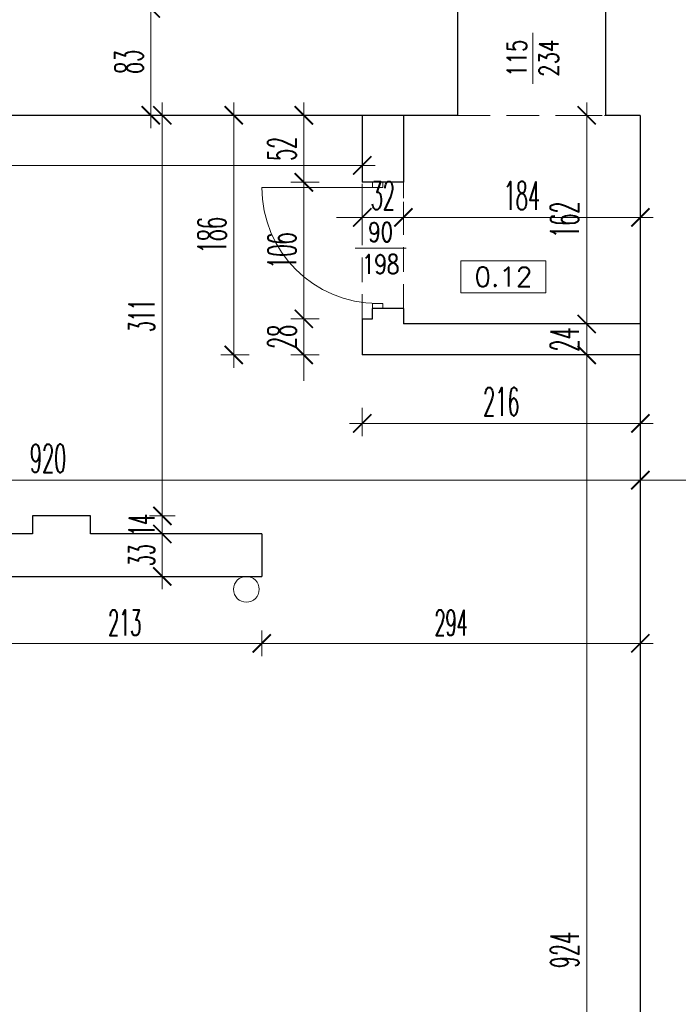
# Model space of a CAD drawing. Header units: millimetres. Extents: x -5207 to 173417, y -28809 to -6400.
# Tile 233 of 256: x 9470 to 9982, y -12879 to -12115. Entities that reach past the tile are written whole.
import ezdxf

# ---------------------------------------------------------------- set-up
doc = ezdxf.new("R2010")
doc.units = ezdxf.units.MM
doc.linetypes.add('HIDDEN', pattern=[9.525, 6.35, -3.175])
for name, color, linetype, lineweight in [('m_cienka', 6, 'Continuous', 5), ('m_stal', 52, 'Continuous', 9), ('m_stolarka', 52, 'Continuous', 9), ('m_tekst', 7, 'Continuous', 13), ('m_wymiary', 1, 'Continuous', 9), ('m_ściany', 90, 'Continuous', 30)]:
    doc.layers.add(name, color=color, linetype=linetype, lineweight=lineweight)
doc.styles.add('ROMANS', font='Romans.shx', dxfattribs={"height": 0.2})
doc.styles.add('styl1', font='simplex.shx', dxfattribs={"width": 0.75})
doc.styles.add('WYM', font='simplex.shx', dxfattribs={"width": 0.5})
doc.dimstyles.new('ZOL_3DPROJEKT100', dxfattribs={"dimscale": 2, "dimtxt": 10, "dimasz": 5, "dimexe": 0, "dimexo": 0, "dimgap": 3, "dimtad": 1, "dimdec": 1, "dimrnd": 0.5, "dimdsep": 46, "dimtxsty": 'WYM', "dimblk1": 'YARA', "dimblk2": 'YARA', "dimsah": 1, "dimcen": 1.2, "dimdle": 6, "dimclrd": 1, "dimclre": 250, "dimclrt": 7, "dimadec": 1, "dimazin": 0, "dimtfac": 1, "dimtdec": 1, "dimtix": 1, "dimtmove": 2, "dimatfit": 3, "dimldrblk": 'WW', "dimfxl": 1, "dimfxlon": 1, "dimtolj": 1, "dimtzin": 0, "dimlwd": -1, "dimlwe": 0, "dimarcsym": 0})

# ---------------------------------------------------------------- blocks, each defined once
blk = doc.blocks.new('DIMTICK')
for p, q in [((0, 1), (0, -1)), ((-1, 0), (1, 0))]:
    blk.add_line(p, q)
at = {"const_width": 0.141}
blk.add_lwpolyline([(0.707, 0.707), (-0.707, -0.707)], dxfattribs=at)
blk = doc.blocks.new('YARA')
at = {"layer": 'm_wymiary'}
blk.add_blockref('DIMTICK', (0, 0), dxfattribs=at)
blk = doc.blocks.new('*D4369')
at = {"layer": 'Defpoints', "color": 0, "ltscale": 2, "transparency": 16777216}
for p in [(9987.45, -9859.27), (8512.62, -13404.27), (9987.45, -13404.27)]:
    blk.add_point(p, dxfattribs=at)
at = {"layer": 'm_wymiary', "color": 250, "linetype": 'HIDDEN', "lineweight": 0, "ltscale": 2, "transparency": 16777216}
for p, q in [((8524.62, -9859.27), (8512.62, -9859.27)), ((8524.62, -13404.27), (8512.62, -13404.27))]:
    blk.add_line(p, q, dxfattribs=at)
at = {"layer": 'm_wymiary', "color": 1, "ltscale": 2, "transparency": 16777216}
blk.add_line((8512.62, -9869.27), (8512.62, -13394.27), dxfattribs=at)
at = {"layer": 'm_wymiary', "color": 1, "ltscale": 2, "transparency": 16777216, "xscale": 10, "yscale": 10, "zscale": 10}
for p, rotation in [((8512.62, -9859.27), 90), ((8512.62, -13404.27), 270)]:
    blk.add_blockref('YARA', p, dxfattribs=dict(at, rotation=rotation))
at = {"layer": 'm_wymiary', "color": 7, "ltscale": 2, "transparency": 16777216, "insert": (8495.62, -11631.77), "char_height": 22, "attachment_point": 5, "rotation": 90, "style": 'WYM'}
blk.add_mtext('\\A1;3545', dxfattribs=at)
blk = doc.blocks.new('WW')
at = {"ltscale": 2}
for p, q in [((3, 3), (-3, -3)), ((0, -3), (0, 3)), ((-6.31, 0), (6.1, 0))]:
    blk.add_line(p, q, dxfattribs=at)
blk = doc.blocks.new('*D4514')
at = {"layer": 'Defpoints', "color": 0, "ltscale": 2, "transparency": 16777216}
for p in [(8925.45, -12254.27), (10059.45, -13404.27), (10059.45, -13660.98)]:
    blk.add_point(p, dxfattribs=at)
at = {"layer": 'm_wymiary', "color": 250, "linetype": 'HIDDEN', "lineweight": 0, "ltscale": 2, "transparency": 16777216}
for p, q in [((8925.45, -13648.98), (8925.45, -13660.98)), ((10059.45, -13648.98), (10059.45, -13660.98))]:
    blk.add_line(p, q, dxfattribs=at)
at = {"layer": 'm_wymiary', "color": 1, "ltscale": 2, "transparency": 16777216}
blk.add_line((8935.45, -13660.98), (10049.45, -13660.98), dxfattribs=at)
at = {"layer": 'm_wymiary', "color": 1, "ltscale": 2, "transparency": 16777216, "xscale": 10, "yscale": 10, "zscale": 10, "rotation": 180}
blk.add_blockref('YARA', (8925.45, -13660.98), dxfattribs=at)
at = {"layer": 'm_wymiary', "color": 1, "ltscale": 2, "transparency": 16777216, "xscale": 10, "yscale": 10, "zscale": 10}
blk.add_blockref('YARA', (10059.45, -13660.98), dxfattribs=at)
at = {"layer": 'm_wymiary', "color": 7, "ltscale": 2, "transparency": 16777216, "insert": (9492.45, -13643.98), "char_height": 22, "attachment_point": 5, "style": 'WYM'}
blk.add_mtext('\\A1;1134', dxfattribs=at)
blk = doc.blocks.new('*D4520')
at = {"layer": 'Defpoints', "color": 0, "ltscale": 2, "transparency": 16777216}
for p in [(8808.45, -11811.8), (15193.45, -11811.8), (15193.45, -13710.98)]:
    blk.add_point(p, dxfattribs=at)
at = {"layer": 'm_wymiary', "color": 250, "linetype": 'HIDDEN', "lineweight": 0, "ltscale": 2, "transparency": 16777216}
for p, q in [((8808.45, -13698.98), (8808.45, -13710.98)), ((15193.45, -13698.98), (15193.45, -13710.98))]:
    blk.add_line(p, q, dxfattribs=at)
at = {"layer": 'm_wymiary', "color": 1, "ltscale": 2, "transparency": 16777216}
blk.add_line((8818.45, -13710.98), (15183.45, -13710.98), dxfattribs=at)
at = {"layer": 'm_wymiary', "color": 1, "ltscale": 2, "transparency": 16777216, "xscale": 10, "yscale": 10, "zscale": 10, "rotation": 180}
blk.add_blockref('YARA', (8808.45, -13710.98), dxfattribs=at)
at = {"layer": 'm_wymiary', "color": 1, "ltscale": 2, "transparency": 16777216, "xscale": 10, "yscale": 10, "zscale": 10}
blk.add_blockref('YARA', (15193.45, -13710.98), dxfattribs=at)
at = {"layer": 'm_wymiary', "color": 7, "ltscale": 2, "transparency": 16777216, "insert": (12000.95, -13693.98), "char_height": 22, "attachment_point": 5, "style": 'WYM'}
blk.add_mtext('\\A1;6385', dxfattribs=at)
blk = doc.blocks.new('*D4775')
at = {"layer": 'Defpoints', "color": 0, "ltscale": 2, "transparency": 16777216}
for p in [(9736.45, -12375.27), (9952.45, -12375.27), (9736.45, -12428.48)]:
    blk.add_point(p, dxfattribs=at)
at = {"layer": 'm_wymiary', "color": 250, "linetype": 'HIDDEN', "lineweight": 0, "ltscale": 2, "transparency": 16777216}
for p, q in [((9736.45, -12416.48), (9736.45, -12428.48)), ((9952.45, -12416.48), (9952.45, -12428.48))]:
    blk.add_line(p, q, dxfattribs=at)
at = {"layer": 'm_wymiary', "color": 1, "ltscale": 2, "transparency": 16777216}
blk.add_line((9942.45, -12428.48), (9746.45, -12428.48), dxfattribs=at)
at = {"layer": 'm_wymiary', "color": 1, "ltscale": 2, "transparency": 16777216, "xscale": 10, "yscale": 10, "zscale": 10, "rotation": 180}
blk.add_blockref('YARA', (9736.45, -12428.48), dxfattribs=at)
at = {"layer": 'm_wymiary', "color": 1, "ltscale": 2, "transparency": 16777216, "xscale": 10, "yscale": 10, "zscale": 10}
blk.add_blockref('YARA', (9952.45, -12428.48), dxfattribs=at)
at = {"layer": 'm_wymiary', "color": 7, "ltscale": 2, "transparency": 16777216, "insert": (9844.45, -12411.48), "char_height": 22, "attachment_point": 5, "style": 'WYM'}
blk.add_mtext('\\A1;216', dxfattribs=at)
blk = doc.blocks.new('*D4776')
at = {"layer": 'Defpoints', "color": 0, "ltscale": 2, "transparency": 16777216}
for p in [(9768.45, -12232.27), (9952.45, -12245.29), (9768.45, -12268.51)]:
    blk.add_point(p, dxfattribs=at)
at = {"layer": 'm_wymiary', "color": 250, "linetype": 'HIDDEN', "lineweight": 0, "ltscale": 2, "transparency": 16777216}
for p, q in [((9768.45, -12256.51), (9768.45, -12268.51)), ((9952.45, -12256.51), (9952.45, -12268.51))]:
    blk.add_line(p, q, dxfattribs=at)
at = {"layer": 'm_wymiary', "color": 1, "ltscale": 2, "transparency": 16777216}
blk.add_line((9942.45, -12268.51), (9778.45, -12268.51), dxfattribs=at)
at = {"layer": 'm_wymiary', "color": 1, "ltscale": 2, "transparency": 16777216, "xscale": 10, "yscale": 10, "zscale": 10, "rotation": 180}
blk.add_blockref('YARA', (9768.45, -12268.51), dxfattribs=at)
at = {"layer": 'm_wymiary', "color": 1, "ltscale": 2, "transparency": 16777216, "xscale": 10, "yscale": 10, "zscale": 10}
blk.add_blockref('YARA', (9952.45, -12268.51), dxfattribs=at)
at = {"layer": 'm_wymiary', "color": 7, "ltscale": 2, "transparency": 16777216, "insert": (9860.45, -12251.51), "char_height": 22, "attachment_point": 5, "style": 'WYM'}
blk.add_mtext('\\A1;184', dxfattribs=at)
blk = doc.blocks.new('*D4777')
at = {"layer": 'Defpoints', "color": 0, "ltscale": 2, "transparency": 16777216}
for p in [(9736.45, -12189.27), (9768.45, -12232.27), (9736.45, -12268.51)]:
    blk.add_point(p, dxfattribs=at)
at = {"layer": 'm_wymiary', "color": 250, "linetype": 'HIDDEN', "lineweight": 0, "ltscale": 2, "transparency": 16777216}
for p, q in [((9736.45, -12256.51), (9736.45, -12268.51)), ((9768.45, -12256.51), (9768.45, -12268.51))]:
    blk.add_line(p, q, dxfattribs=at)
at = {"layer": 'm_wymiary', "color": 1, "ltscale": 2, "transparency": 16777216}
for p, q in [((9726.45, -12268.51), (9716.45, -12268.51)), ((9768.45, -12268.51), (9736.45, -12268.51)), ((9778.45, -12268.51), (9788.45, -12268.51))]:
    blk.add_line(p, q, dxfattribs=at)
at = {"layer": 'm_wymiary', "color": 1, "ltscale": 2, "transparency": 16777216, "xscale": 10, "yscale": 10, "zscale": 10}
blk.add_blockref('YARA', (9736.45, -12268.51), dxfattribs=at)
at = {"layer": 'm_wymiary', "color": 1, "ltscale": 2, "transparency": 16777216, "xscale": 10, "yscale": 10, "zscale": 10, "rotation": 180}
blk.add_blockref('YARA', (9768.45, -12268.51), dxfattribs=at)
at = {"layer": 'm_wymiary', "color": 7, "ltscale": 2, "transparency": 16777216, "insert": (9752.45, -12251.51), "char_height": 22, "attachment_point": 5, "style": 'WYM'}
blk.add_mtext('\\A1;32', dxfattribs=at)
blk = doc.blocks.new('*D4778')
at = {"layer": 'Defpoints', "color": 0, "ltscale": 2, "transparency": 16777216}
for p in [(9801.92, -12189.27), (9636.64, -12375.27), (9801.92, -12375.27)]:
    blk.add_point(p, dxfattribs=at)
at = {"layer": 'm_wymiary', "color": 250, "linetype": 'HIDDEN', "lineweight": 0, "ltscale": 2, "transparency": 16777216}
for p, q in [((9648.64, -12189.27), (9636.64, -12189.27)), ((9648.64, -12375.27), (9636.64, -12375.27))]:
    blk.add_line(p, q, dxfattribs=at)
at = {"layer": 'm_wymiary', "color": 1, "ltscale": 2, "transparency": 16777216}
blk.add_line((9636.64, -12199.27), (9636.64, -12365.27), dxfattribs=at)
at = {"layer": 'm_wymiary', "color": 1, "ltscale": 2, "transparency": 16777216, "xscale": 10, "yscale": 10, "zscale": 10}
for p, rotation in [((9636.64, -12189.27), 90), ((9636.64, -12375.27), 270)]:
    blk.add_blockref('YARA', p, dxfattribs=dict(at, rotation=rotation))
at = {"layer": 'm_wymiary', "color": 7, "ltscale": 2, "transparency": 16777216, "insert": (9619.64, -12282.27), "char_height": 22, "attachment_point": 5, "rotation": 90, "style": 'WYM'}
blk.add_mtext('\\A1;186', dxfattribs=at)
blk = doc.blocks.new('*D4779')
at = {"layer": 'Defpoints', "color": 0, "ltscale": 2, "transparency": 16777216}
for p in [(9800.92, -12189.27), (9691.07, -12241.27), (9800.92, -12241.27)]:
    blk.add_point(p, dxfattribs=at)
at = {"layer": 'm_wymiary', "color": 250, "linetype": 'HIDDEN', "lineweight": 0, "ltscale": 2, "transparency": 16777216}
for p, q in [((9703.07, -12189.27), (9691.07, -12189.27)), ((9703.07, -12241.27), (9691.07, -12241.27))]:
    blk.add_line(p, q, dxfattribs=at)
at = {"layer": 'm_wymiary', "color": 1, "ltscale": 2, "transparency": 16777216}
blk.add_line((9691.07, -12199.27), (9691.07, -12231.27), dxfattribs=at)
at = {"layer": 'm_wymiary', "color": 1, "ltscale": 2, "transparency": 16777216, "xscale": 10, "yscale": 10, "zscale": 10}
for p, rotation in [((9691.07, -12189.27), 90), ((9691.07, -12241.27), 270)]:
    blk.add_blockref('YARA', p, dxfattribs=dict(at, rotation=rotation))
at = {"layer": 'm_wymiary', "color": 7, "ltscale": 2, "transparency": 16777216, "insert": (9674.07, -12215.27), "char_height": 22, "attachment_point": 5, "rotation": 90, "style": 'WYM'}
blk.add_mtext('\\A1;52', dxfattribs=at)
blk = doc.blocks.new('*D4780')
at = {"layer": 'Defpoints', "color": 0, "ltscale": 2, "transparency": 16777216}
for p in [(9800.92, -12241.27), (9691.07, -12347.27), (9800.92, -12347.27)]:
    blk.add_point(p, dxfattribs=at)
at = {"layer": 'm_wymiary', "color": 250, "linetype": 'HIDDEN', "lineweight": 0, "ltscale": 2, "transparency": 16777216}
for p, q in [((9703.07, -12241.27), (9691.07, -12241.27)), ((9703.07, -12347.27), (9691.07, -12347.27))]:
    blk.add_line(p, q, dxfattribs=at)
at = {"layer": 'm_wymiary', "color": 1, "ltscale": 2, "transparency": 16777216}
blk.add_line((9691.07, -12251.27), (9691.07, -12337.27), dxfattribs=at)
at = {"layer": 'm_wymiary', "color": 1, "ltscale": 2, "transparency": 16777216, "xscale": 10, "yscale": 10, "zscale": 10}
for p, rotation in [((9691.07, -12241.27), 90), ((9691.07, -12347.27), 270)]:
    blk.add_blockref('YARA', p, dxfattribs=dict(at, rotation=rotation))
at = {"layer": 'm_wymiary', "color": 7, "ltscale": 2, "transparency": 16777216, "insert": (9674.07, -12294.27), "char_height": 22, "attachment_point": 5, "rotation": 90, "style": 'WYM'}
blk.add_mtext('\\A1;106', dxfattribs=at)
blk = doc.blocks.new('*D4781')
at = {"layer": 'Defpoints', "color": 0, "ltscale": 2, "transparency": 16777216}
for p in [(9800.92, -12347.27), (9691.07, -12375.27), (9817.79, -12375.27)]:
    blk.add_point(p, dxfattribs=at)
at = {"layer": 'm_wymiary', "color": 1, "ltscale": 2, "transparency": 16777216}
for p, q in [((9691.07, -12337.27), (9691.07, -12327.27)), ((9691.07, -12347.27), (9691.07, -12375.27)), ((9691.07, -12385.27), (9691.07, -12395.27))]:
    blk.add_line(p, q, dxfattribs=at)
at = {"layer": 'm_wymiary', "color": 250, "linetype": 'HIDDEN', "lineweight": 0, "ltscale": 2, "transparency": 16777216}
for p, q in [((9703.07, -12347.27), (9691.07, -12347.27)), ((9703.07, -12375.27), (9691.07, -12375.27))]:
    blk.add_line(p, q, dxfattribs=at)
at = {"layer": 'm_wymiary', "color": 1, "ltscale": 2, "transparency": 16777216, "xscale": 10, "yscale": 10, "zscale": 10}
for p, rotation in [((9691.07, -12347.27), 270), ((9691.07, -12375.27), 90)]:
    blk.add_blockref('YARA', p, dxfattribs=dict(at, rotation=rotation))
at = {"layer": 'm_wymiary', "color": 7, "ltscale": 2, "transparency": 16777216, "insert": (9674.07, -12361.27), "char_height": 22, "attachment_point": 5, "rotation": 90, "style": 'WYM'}
blk.add_mtext('\\A1;28', dxfattribs=at)
blk = doc.blocks.new('*D4617')
at = {"layer": 'Defpoints', "color": 0, "ltscale": 2, "transparency": 16777216}
for p in [(9032.45, -12472.54), (9032.45, -12472.88), (9952.45, -12472.88)]:
    blk.add_point(p, dxfattribs=at)
at = {"layer": 'm_wymiary', "color": 250, "linetype": 'HIDDEN', "lineweight": 0, "ltscale": 2, "transparency": 16777216}
for p, q in [((9032.45, -12472.88), (9032.45, -12472.54)), ((9952.45, -12472.88), (9952.45, -12472.54))]:
    blk.add_line(p, q, dxfattribs=at)
at = {"layer": 'm_wymiary', "color": 1, "ltscale": 2, "transparency": 16777216}
blk.add_line((9942.45, -12472.54), (9042.45, -12472.54), dxfattribs=at)
at = {"layer": 'm_wymiary', "color": 1, "ltscale": 2, "transparency": 16777216, "xscale": 10, "yscale": 10, "zscale": 10, "rotation": 180}
blk.add_blockref('YARA', (9032.45, -12472.54), dxfattribs=at)
at = {"layer": 'm_wymiary', "color": 1, "ltscale": 2, "transparency": 16777216, "xscale": 10, "yscale": 10, "zscale": 10}
blk.add_blockref('YARA', (9952.45, -12472.54), dxfattribs=at)
at = {"layer": 'm_wymiary', "color": 7, "ltscale": 2, "transparency": 16777216, "insert": (9492.45, -12455.54), "char_height": 22, "attachment_point": 5, "style": 'WYM'}
blk.add_mtext('\\A1;920', dxfattribs=at)
blk = doc.blocks.new('*D4618')
at = {"layer": 'Defpoints', "color": 0, "ltscale": 2, "transparency": 16777216}
for p in [(10043.45, -12445.63), (9952.45, -12472.88), (10043.45, -12472.54)]:
    blk.add_point(p, dxfattribs=at)
at = {"layer": 'm_wymiary', "color": 250, "linetype": 'HIDDEN', "lineweight": 0, "ltscale": 2, "transparency": 16777216}
for p, q in [((10043.45, -12460.54), (10043.45, -12472.54)), ((9952.45, -12472.88), (9952.45, -12472.54))]:
    blk.add_line(p, q, dxfattribs=at)
at = {"layer": 'm_wymiary', "color": 1, "ltscale": 2, "transparency": 16777216}
blk.add_line((9962.45, -12472.54), (10033.45, -12472.54), dxfattribs=at)
at = {"layer": 'm_wymiary', "color": 1, "ltscale": 2, "transparency": 16777216, "xscale": 10, "yscale": 10, "zscale": 10, "rotation": 180}
blk.add_blockref('YARA', (9952.45, -12472.54), dxfattribs=at)
at = {"layer": 'm_wymiary', "color": 1, "ltscale": 2, "transparency": 16777216, "xscale": 10, "yscale": 10, "zscale": 10}
blk.add_blockref('YARA', (10043.45, -12472.54), dxfattribs=at)
at = {"layer": 'm_wymiary', "color": 7, "ltscale": 2, "transparency": 16777216, "insert": (9997.95, -12455.54), "char_height": 22, "attachment_point": 5, "style": 'WYM'}
blk.add_mtext('\\A1;91', dxfattribs=at)
blk = doc.blocks.new('*D4877')
at = {"layer": 'Defpoints', "color": 0, "ltscale": 2, "transparency": 16777216}
for p in [(9925.45, -12009.92), (9810.45, -12106.27), (9925.45, -12147.77)]:
    blk.add_point(p, dxfattribs=at)
at = {"layer": 'm_wymiary', "color": 250, "linetype": 'HIDDEN', "lineweight": 0, "ltscale": 2, "transparency": 16777216}
for p, q in [((9810.45, -12021.92), (9810.45, -12009.92)), ((9925.45, -12021.92), (9925.45, -12009.92))]:
    blk.add_line(p, q, dxfattribs=at)
at = {"layer": 'm_wymiary', "color": 1, "ltscale": 2, "transparency": 16777216}
blk.add_line((9820.45, -12009.92), (9915.45, -12009.92), dxfattribs=at)
at = {"layer": 'm_wymiary', "color": 1, "ltscale": 2, "transparency": 16777216, "xscale": 10, "yscale": 10, "zscale": 10, "rotation": 180}
blk.add_blockref('YARA', (9810.45, -12009.92), dxfattribs=at)
at = {"layer": 'm_wymiary', "color": 1, "ltscale": 2, "transparency": 16777216, "xscale": 10, "yscale": 10, "zscale": 10}
blk.add_blockref('YARA', (9925.45, -12009.92), dxfattribs=at)
at = {"layer": 'm_wymiary', "color": 7, "ltscale": 2, "transparency": 16777216, "insert": (9867.95, -11992.92), "char_height": 22, "attachment_point": 5, "style": 'WYM'}
blk.add_mtext('\\A1;115', dxfattribs=at)
blk = doc.blocks.new('*D4878')
at = {"layer": 'Defpoints', "color": 0, "ltscale": 2, "transparency": 16777216}
for p in [(9967.45, -12009.92), (9967.45, -12065.27), (9925.45, -12147.77)]:
    blk.add_point(p, dxfattribs=at)
at = {"layer": 'm_wymiary', "color": 250, "linetype": 'HIDDEN', "lineweight": 0, "ltscale": 2, "transparency": 16777216}
for p, q in [((9925.45, -12021.92), (9925.45, -12009.92)), ((9967.45, -12021.92), (9967.45, -12009.92))]:
    blk.add_line(p, q, dxfattribs=at)
at = {"layer": 'm_wymiary', "color": 1, "ltscale": 2, "transparency": 16777216}
blk.add_line((9935.45, -12009.92), (9957.45, -12009.92), dxfattribs=at)
at = {"layer": 'm_wymiary', "color": 1, "ltscale": 2, "transparency": 16777216, "xscale": 10, "yscale": 10, "zscale": 10, "rotation": 180}
blk.add_blockref('YARA', (9925.45, -12009.92), dxfattribs=at)
at = {"layer": 'm_wymiary', "color": 1, "ltscale": 2, "transparency": 16777216, "xscale": 10, "yscale": 10, "zscale": 10}
blk.add_blockref('YARA', (9967.45, -12009.92), dxfattribs=at)
at = {"layer": 'm_wymiary', "color": 7, "ltscale": 2, "transparency": 16777216, "insert": (9946.45, -11992.92), "char_height": 22, "attachment_point": 5, "style": 'WYM'}
blk.add_mtext('\\A1;42', dxfattribs=at)
blk = doc.blocks.new('*D4651')
at = {"layer": 'Defpoints', "color": 0, "ltscale": 2, "transparency": 16777216}
for p in [(9572.17, -12106.27), (9637.93, -12106.27), (9737.45, -12189.27)]:
    blk.add_point(p, dxfattribs=at)
at = {"layer": 'm_wymiary', "color": 250, "linetype": 'HIDDEN', "lineweight": 0, "ltscale": 2, "transparency": 16777216}
for p, q in [((9584.17, -12106.27), (9572.17, -12106.27)), ((9584.17, -12189.27), (9572.17, -12189.27))]:
    blk.add_line(p, q, dxfattribs=at)
at = {"layer": 'm_wymiary', "color": 1, "ltscale": 2, "transparency": 16777216}
blk.add_line((9572.17, -12179.27), (9572.17, -12116.27), dxfattribs=at)
at = {"layer": 'm_wymiary', "color": 1, "ltscale": 2, "transparency": 16777216, "xscale": 10, "yscale": 10, "zscale": 10}
for p, rotation in [((9572.17, -12106.27), 90), ((9572.17, -12189.27), 270)]:
    blk.add_blockref('YARA', p, dxfattribs=dict(at, rotation=rotation))
at = {"layer": 'm_wymiary', "color": 7, "ltscale": 2, "transparency": 16777216, "insert": (9555.17, -12147.77), "char_height": 22, "attachment_point": 5, "rotation": 90, "style": 'WYM'}
blk.add_mtext('\\A1;83', dxfattribs=at)
blk = doc.blocks.new('*D4652')
at = {"layer": 'Defpoints', "color": 0, "ltscale": 2, "transparency": 16777216}
for p in [(9572.17, -11779.27), (9615.45, -11779.27), (9637.93, -12106.27)]:
    blk.add_point(p, dxfattribs=at)
at = {"layer": 'm_wymiary', "color": 250, "linetype": 'HIDDEN', "lineweight": 0, "ltscale": 2, "transparency": 16777216}
for p, q in [((9584.17, -11779.27), (9572.17, -11779.27)), ((9584.17, -12106.27), (9572.17, -12106.27))]:
    blk.add_line(p, q, dxfattribs=at)
at = {"layer": 'm_wymiary', "color": 1, "ltscale": 2, "transparency": 16777216}
blk.add_line((9572.17, -12096.27), (9572.17, -11789.27), dxfattribs=at)
at = {"layer": 'm_wymiary', "color": 1, "ltscale": 2, "transparency": 16777216, "xscale": 10, "yscale": 10, "zscale": 10}
for p, rotation in [((9572.17, -11779.27), 90), ((9572.17, -12106.27), 270)]:
    blk.add_blockref('YARA', p, dxfattribs=dict(at, rotation=rotation))
at = {"layer": 'm_wymiary', "color": 7, "ltscale": 2, "transparency": 16777216, "insert": (9555.17, -11990.61), "char_height": 22, "attachment_point": 5, "rotation": 90, "style": 'WYM'}
blk.add_mtext('\\A1;327', dxfattribs=at)
blk = doc.blocks.new('*D4661')
at = {"layer": 'Defpoints', "color": 0, "ltscale": 2, "transparency": 16777216}
for p in [(9952.45, -12189.27), (9910.79, -12351.27), (9952.45, -12351.27)]:
    blk.add_point(p, dxfattribs=at)
at = {"layer": 'm_wymiary', "color": 250, "linetype": 'HIDDEN', "lineweight": 0, "ltscale": 2, "transparency": 16777216}
for p, q in [((9922.79, -12189.27), (9910.79, -12189.27)), ((9922.79, -12351.27), (9910.79, -12351.27))]:
    blk.add_line(p, q, dxfattribs=at)
at = {"layer": 'm_wymiary', "color": 1, "ltscale": 2, "transparency": 16777216}
blk.add_line((9910.79, -12199.27), (9910.79, -12341.27), dxfattribs=at)
at = {"layer": 'm_wymiary', "color": 1, "ltscale": 2, "transparency": 16777216, "xscale": 10, "yscale": 10, "zscale": 10}
for p, rotation in [((9910.79, -12189.27), 90), ((9910.79, -12351.27), 270)]:
    blk.add_blockref('YARA', p, dxfattribs=dict(at, rotation=rotation))
at = {"layer": 'm_wymiary', "color": 7, "ltscale": 2, "transparency": 16777216, "insert": (9893.79, -12270.27), "char_height": 22, "attachment_point": 5, "rotation": 90, "style": 'WYM'}
blk.add_mtext('\\A1;162', dxfattribs=at)
blk = doc.blocks.new('*D4662')
at = {"layer": 'Defpoints', "color": 0, "ltscale": 2, "transparency": 16777216}
for p in [(9952.45, -12351.27), (9869.33, -12375.27), (9910.79, -12375.27)]:
    blk.add_point(p, dxfattribs=at)
at = {"layer": 'm_wymiary', "color": 1, "ltscale": 2, "transparency": 16777216}
for p, q in [((9910.79, -12341.27), (9910.79, -12331.27)), ((9910.79, -12351.27), (9910.79, -12375.27)), ((9910.79, -12385.27), (9910.79, -12395.27))]:
    blk.add_line(p, q, dxfattribs=at)
at = {"layer": 'm_wymiary', "color": 250, "linetype": 'HIDDEN', "lineweight": 0, "ltscale": 2, "transparency": 16777216}
for p, q in [((9922.79, -12351.27), (9910.79, -12351.27)), ((9898.79, -12375.27), (9910.79, -12375.27))]:
    blk.add_line(p, q, dxfattribs=at)
at = {"layer": 'm_wymiary', "color": 1, "ltscale": 2, "transparency": 16777216, "xscale": 10, "yscale": 10, "zscale": 10}
for p, rotation in [((9910.79, -12351.27), 270), ((9910.79, -12375.27), 90)]:
    blk.add_blockref('YARA', p, dxfattribs=dict(at, rotation=rotation))
at = {"layer": 'm_wymiary', "color": 7, "ltscale": 2, "transparency": 16777216, "insert": (9893.79, -12363.27), "char_height": 22, "attachment_point": 5, "rotation": 90, "style": 'WYM'}
blk.add_mtext('\\A1;24', dxfattribs=at)
blk = doc.blocks.new('*D4663')
at = {"layer": 'Defpoints', "color": 0, "ltscale": 2, "transparency": 16777216}
for p in [(9869.33, -12375.27), (9910.79, -13299.27), (9952.45, -13299.27)]:
    blk.add_point(p, dxfattribs=at)
at = {"layer": 'm_wymiary', "color": 250, "linetype": 'HIDDEN', "lineweight": 0, "ltscale": 2, "transparency": 16777216}
for p, q in [((9898.79, -12375.27), (9910.79, -12375.27)), ((9922.79, -13299.27), (9910.79, -13299.27))]:
    blk.add_line(p, q, dxfattribs=at)
at = {"layer": 'm_wymiary', "color": 1, "ltscale": 2, "transparency": 16777216}
blk.add_line((9910.79, -12385.27), (9910.79, -13289.27), dxfattribs=at)
at = {"layer": 'm_wymiary', "color": 1, "ltscale": 2, "transparency": 16777216, "xscale": 10, "yscale": 10, "zscale": 10}
for p, rotation in [((9910.79, -12375.27), 90), ((9910.79, -13299.27), 270)]:
    blk.add_blockref('YARA', p, dxfattribs=dict(at, rotation=rotation))
at = {"layer": 'm_wymiary', "color": 7, "ltscale": 2, "transparency": 16777216, "insert": (9893.79, -12837.27), "char_height": 22, "attachment_point": 5, "rotation": 90, "style": 'WYM'}
blk.add_mtext('\\A1;924', dxfattribs=at)
blk = doc.blocks.new('*D5230')
at = {"layer": 'Defpoints', "color": 0, "transparency": 16777216}
for p in [(9032.45, -12189.27), (9736.45, -12189.27), (9032.45, -12228.14)]:
    blk.add_point(p, dxfattribs=at)
at = {"layer": 'm_wymiary', "color": 250, "linetype": 'HIDDEN', "lineweight": 0, "transparency": 16777216}
for p, q in [((9032.45, -12226.14), (9032.45, -12228.14)), ((9736.45, -12226.14), (9736.45, -12228.14))]:
    blk.add_line(p, q, dxfattribs=at)
at = {"layer": 'm_wymiary', "color": 1, "transparency": 16777216}
blk.add_line((9726.45, -12228.14), (9042.45, -12228.14), dxfattribs=at)
at = {"layer": 'm_wymiary', "color": 1, "transparency": 16777216, "xscale": 10, "yscale": 10, "zscale": 10, "rotation": 180}
blk.add_blockref('YARA', (9032.45, -12228.14), dxfattribs=at)
at = {"layer": 'm_wymiary', "color": 1, "transparency": 16777216, "xscale": 10, "yscale": 10, "zscale": 10}
blk.add_blockref('YARA', (9736.45, -12228.14), dxfattribs=at)
at = {"layer": 'm_wymiary', "color": 7, "transparency": 16777216, "insert": (9384.45, -12212.14), "char_height": 20, "attachment_point": 5, "style": 'WYM'}
blk.add_mtext('\\A1;704', dxfattribs=at)
blk = doc.blocks.new('*D5249')
at = {"layer": 'Defpoints', "color": 0, "transparency": 16777216}
for p in [(9445.45, -12547.27), (9658.45, -12547.27), (9658.45, -12599.22)]:
    blk.add_point(p, dxfattribs=at)
at = {"layer": 'm_wymiary', "color": 250, "linetype": 'HIDDEN', "lineweight": 0, "transparency": 16777216}
for p, q in [((9445.45, -12597.22), (9445.45, -12599.22)), ((9658.45, -12597.22), (9658.45, -12599.22))]:
    blk.add_line(p, q, dxfattribs=at)
at = {"layer": 'm_wymiary', "color": 1, "transparency": 16777216}
blk.add_line((9455.45, -12599.22), (9648.45, -12599.22), dxfattribs=at)
at = {"layer": 'm_wymiary', "color": 1, "transparency": 16777216, "xscale": 10, "yscale": 10, "zscale": 10, "rotation": 180}
blk.add_blockref('YARA', (9445.45, -12599.22), dxfattribs=at)
at = {"layer": 'm_wymiary', "color": 1, "transparency": 16777216, "xscale": 10, "yscale": 10, "zscale": 10}
blk.add_blockref('YARA', (9658.45, -12599.22), dxfattribs=at)
at = {"layer": 'm_wymiary', "color": 7, "transparency": 16777216, "insert": (9551.95, -12583.22), "char_height": 20, "attachment_point": 5, "style": 'WYM'}
blk.add_mtext('\\A1;213', dxfattribs=at)
blk = doc.blocks.new('*D5250')
at = {"layer": 'Defpoints', "color": 0, "transparency": 16777216}
for p in [(9658.45, -12547.27), (9952.45, -12599.22), (9952.45, -12599.22)]:
    blk.add_point(p, dxfattribs=at)
at = {"layer": 'm_wymiary', "color": 250, "linetype": 'HIDDEN', "lineweight": 0, "transparency": 16777216}
blk.add_line((9658.45, -12597.22), (9658.45, -12599.22), dxfattribs=at)
at = {"layer": 'm_wymiary', "color": 1, "transparency": 16777216}
blk.add_line((9668.45, -12599.22), (9942.45, -12599.22), dxfattribs=at)
at = {"layer": 'm_wymiary', "color": 1, "transparency": 16777216, "xscale": 10, "yscale": 10, "zscale": 10, "rotation": 180}
blk.add_blockref('YARA', (9658.45, -12599.22), dxfattribs=at)
at = {"layer": 'm_wymiary', "color": 1, "transparency": 16777216, "xscale": 10, "yscale": 10, "zscale": 10}
blk.add_blockref('YARA', (9952.45, -12599.22), dxfattribs=at)
at = {"layer": 'm_wymiary', "color": 7, "transparency": 16777216, "insert": (9805.45, -12583.22), "char_height": 20, "attachment_point": 5, "style": 'WYM'}
blk.add_mtext('\\A1;294', dxfattribs=at)
blk = doc.blocks.new('*D5251')
at = {"layer": 'Defpoints', "color": 0, "transparency": 16777216}
for p in [(9525.45, -12189.27), (9525.45, -12500.27), (9581.16, -12500.27)]:
    blk.add_point(p, dxfattribs=at)
at = {"layer": 'm_wymiary', "color": 250, "linetype": 'HIDDEN', "lineweight": 0, "transparency": 16777216}
for p, q in [((9579.16, -12189.27), (9581.16, -12189.27)), ((9579.16, -12500.27), (9581.16, -12500.27))]:
    blk.add_line(p, q, dxfattribs=at)
at = {"layer": 'm_wymiary', "color": 1, "transparency": 16777216}
blk.add_line((9581.16, -12199.27), (9581.16, -12490.27), dxfattribs=at)
at = {"layer": 'm_wymiary', "color": 1, "transparency": 16777216, "xscale": 10, "yscale": 10, "zscale": 10}
for p, rotation in [((9581.16, -12189.27), 90), ((9581.16, -12500.27), 270)]:
    blk.add_blockref('YARA', p, dxfattribs=dict(at, rotation=rotation))
at = {"layer": 'm_wymiary', "color": 7, "transparency": 16777216, "insert": (9565.16, -12344.77), "char_height": 20, "attachment_point": 5, "rotation": 90, "style": 'WYM'}
blk.add_mtext('\\A1;311', dxfattribs=at)
blk = doc.blocks.new('*D5252')
at = {"layer": 'Defpoints', "color": 0, "transparency": 16777216}
for p in [(9525.45, -12500.27), (9525.45, -12514.27), (9581.16, -12514.27)]:
    blk.add_point(p, dxfattribs=at)
at = {"layer": 'm_wymiary', "color": 1, "transparency": 16777216}
for p, q in [((9581.16, -12490.27), (9581.16, -12480.27)), ((9581.16, -12500.27), (9581.16, -12514.27)), ((9581.16, -12524.27), (9581.16, -12534.27))]:
    blk.add_line(p, q, dxfattribs=at)
at = {"layer": 'm_wymiary', "color": 250, "linetype": 'HIDDEN', "lineweight": 0, "transparency": 16777216}
for p, q in [((9579.16, -12500.27), (9581.16, -12500.27)), ((9579.16, -12514.27), (9581.16, -12514.27))]:
    blk.add_line(p, q, dxfattribs=at)
at = {"layer": 'm_wymiary', "color": 1, "transparency": 16777216, "xscale": 10, "yscale": 10, "zscale": 10}
for p, rotation in [((9581.16, -12500.27), 270), ((9581.16, -12514.27), 90)]:
    blk.add_blockref('YARA', p, dxfattribs=dict(at, rotation=rotation))
at = {"layer": 'm_wymiary', "color": 7, "transparency": 16777216, "insert": (9565.16, -12507.27), "char_height": 20, "attachment_point": 5, "rotation": 90, "style": 'WYM'}
blk.add_mtext('\\A1;14', dxfattribs=at)
blk = doc.blocks.new('*D5253')
at = {"layer": 'Defpoints', "color": 0, "transparency": 16777216}
for p in [(9525.45, -12514.27), (9581.16, -12547.27), (9658.45, -12547.27)]:
    blk.add_point(p, dxfattribs=at)
at = {"layer": 'm_wymiary', "color": 250, "linetype": 'HIDDEN', "lineweight": 0, "transparency": 16777216}
for p, q in [((9579.16, -12514.27), (9581.16, -12514.27)), ((9583.16, -12547.27), (9581.16, -12547.27))]:
    blk.add_line(p, q, dxfattribs=at)
at = {"layer": 'm_wymiary', "color": 1, "transparency": 16777216}
blk.add_line((9581.16, -12524.27), (9581.16, -12537.27), dxfattribs=at)
at = {"layer": 'm_wymiary', "color": 1, "transparency": 16777216, "xscale": 10, "yscale": 10, "zscale": 10}
for p, rotation in [((9581.16, -12514.27), 90), ((9581.16, -12547.27), 270)]:
    blk.add_blockref('YARA', p, dxfattribs=dict(at, rotation=rotation))
at = {"layer": 'm_wymiary', "color": 7, "transparency": 16777216, "insert": (9565.16, -12530.77), "char_height": 20, "attachment_point": 5, "rotation": 90, "style": 'WYM'}
blk.add_mtext('\\A1;33', dxfattribs=at)

msp = doc.modelspace()

# ---------------------------------------------------------------- linework, layer by layer
at = {"layer": 'm_cienka', "ltscale": 2}
for p, q in [((9868.9386, -12125.1505), (9868.9386, -12164.7012)), ((9770.5159, -12292.3546), (9730.9652, -12292.3546))]:
    msp.add_line(p, q, dxfattribs=at)
at = {"layer": 'm_cienka', "linetype": 'HIDDEN', "ltscale": 4}
msp.add_line((9810.447, -12189.2708), (9925.447, -12189.2708), dxfattribs=at)
at = {"layer": 'm_cienka', "linetype": 'HIDDEN', "ltscale": 3}
for p, q in [((9736.447, -12347.2708), (9736.447, -12241.2708)), ((9768.447, -12339.2708), (9768.447, -12241.2708))]:
    msp.add_line(p, q, dxfattribs=at)
at = {"layer": 'm_cienka'}
for p, q in [((9813.1389, -12302.1398), (9813.1389, -12327.1398)), ((9879.1389, -12302.1398), (9813.1389, -12302.1398)), ((9879.1389, -12327.1398), (9879.1389, -12302.1398)), ((9813.1389, -12327.1398), (9879.1389, -12327.1398))]:
    msp.add_line(p, q, dxfattribs=at)
at = {"layer": 'm_stal', "ltscale": 2}
msp.add_circle((9646.447, -12557.2708), 10, dxfattribs=at)
at = {"layer": 'm_stolarka', "ltscale": 3}
for p, q in [((9748.447, -12245.2708), (9658.447, -12245.2708)), ((9744.447, -12241.2708), (9744.447, -12245.2708)), ((9744.447, -12241.2708), (9752.447, -12241.2708)), ((9744.447, -12245.2708), (9752.447, -12245.2708)), ((9752.447, -12245.2708), (9752.447, -12241.2708)), ((9744.447, -12335.2708), (9744.447, -12339.2708)), ((9744.447, -12335.2708), (9752.447, -12335.2708)), ((9752.447, -12339.2708), (9752.447, -12335.2708)), ((9744.447, -12339.2708), (9752.447, -12339.2708))]:
    msp.add_line(p, q, dxfattribs=at)
msp.add_arc((9748.447, -12245.2708), 90, 180, 270, dxfattribs=at)
at = {"layer": 'm_ściany', "ltscale": 2}
for p, q in [((9810.447, -12104.2708), (9810.447, -12189.2708)), ((9925.447, -12104.2708), (9925.447, -12189.2708)), ((9769.447, -12189.2708), (9032.447, -12189.2708)), ((9736.447, -12189.2708), (9736.447, -12241.2708)), ((9768.447, -12189.2708), (9768.447, -12241.2708)), ((9810.447, -12189.2708), (9769.447, -12189.2708)), ((9952.447, -12189.2708), (9925.447, -12189.2708)), ((9952.447, -12189.2708), (9952.447, -12351.2708)), ((9768.447, -12241.2708), (9736.447, -12241.2708)), ((9768.447, -12241.2708), (9736.447, -12241.2708)), ((9768.447, -12339.2708), (9744.447, -12339.2708)), ((9768.447, -12339.2708), (9744.447, -12339.2708)), ((9768.447, -12339.2708), (9768.447, -12351.2708)), ((9736.447, -12347.2708), (9736.447, -12375.2708)), ((9952.447, -12351.2708), (9768.447, -12351.2708)), ((9952.447, -12351.2708), (9952.447, -13299.2708)), ((9952.447, -12375.2708), (9736.447, -12375.2708))]:
    msp.add_line(p, q, dxfattribs=at)
at = {"layer": 'm_ściany', "ltscale": 3}
for p, q in [((9744.447, -12347.2708), (9744.447, -12339.2708)), ((9736.447, -12347.2708), (9744.447, -12347.2708)), ((9525.447, -12500.2708), (9480.447, -12500.2708)), ((9480.447, -12500.2708), (9480.447, -12514.2708)), ((9525.447, -12514.2708), (9525.447, -12500.2708)), ((9480.447, -12514.2708), (9445.447, -12514.2708)), ((9658.447, -12514.2708), (9525.447, -12514.2708)), ((9658.447, -12514.2708), (9658.447, -12547.2708)), ((9445.447, -12547.2708), (9658.447, -12547.2708))]:
    msp.add_line(p, q, dxfattribs=at)

# ---------------------------------------------------------------- texts
at = {"layer": 'm_tekst', "ltscale": 3, "insert": (9868.9386, -12144.9258), "char_height": 15, "attachment_point": 5, "rotation": 90, "style": 'styl1'}
msp.add_mtext_dynamic_manual_height_columns('115\\P234', width=53.056571, gutter_width=350, heights=[0], dxfattribs=at)
at = {"layer": 'm_tekst', "ltscale": 3, "insert": (9750.7406, -12292.3546), "char_height": 15, "attachment_point": 5, "style": 'styl1'}
msp.add_mtext_dynamic_manual_height_columns('90\\P198', width=53.056571, gutter_width=350, heights=[0], dxfattribs=at)
at = {"layer": 'm_tekst', "insert": (9846.1389, -12314.6398), "char_height": 15, "attachment_point": 5, "style": 'ROMANS'}
msp.add_mtext_dynamic_manual_height_columns('0.12', width=50, gutter_width=1, heights=[0], dxfattribs=at)

# ---------------------------------------------------------------- dimensions: what is measured, and where the dimension line sits
at = {"layer": 'm_wymiary', "ltscale": 2}
for base, p1, p2, picture, middle in [((8512.6202, -13404.2708), (9987.447, -9859.2708), (9987.447, -13404.2708), '*D4369', (8495.6202, -11631.7708)), ((9572.1681, -12106.2708), (9737.447, -12189.2708), (9637.9281, -12106.2708), '*D4651', (9555.1681, -12147.7708)), ((9636.6387, -12375.2708), (9801.9177, -12189.2708), (9801.9177, -12375.2708), '*D4778', (9619.6387, -12282.2708)), ((9691.0709, -12241.2708), (9800.9177, -12189.2708), (9800.9177, -12241.2708), '*D4779', (9674.0709, -12215.2708)), ((9910.7879, -12351.2708), (9952.447, -12189.2708), (9952.447, -12351.2708), '*D4661', (9893.7879, -12270.2708)), ((9691.0709, -12347.2708), (9800.9177, -12241.2708), (9800.9177, -12347.2708), '*D4780', (9674.0709, -12294.2708)), ((9691.0709, -12375.2708), (9800.9177, -12347.2708), (9817.7932, -12375.2708), '*D4781', (9674.0709, -12361.2708)), ((9910.7879, -12375.2708), (9952.447, -12351.2708), (9869.3313, -12375.2708), '*D4662', (9893.7879, -12363.2708)), ((9910.7879, -13299.2708), (9869.3313, -12375.2708), (9952.447, -13299.2708), '*D4663', (9893.7879, -12837.2708))]:
    dim = msp.add_linear_dim(base=base, p1=p1, p2=p2, angle=90, dimstyle='ZOL_3DPROJEKT100', override={"dimtxt": 11, "dimfxl": 6}, dxfattribs=at)
    dim.commit()
    dim.dimension.update_dxf_attribs({"geometry": picture, "text_midpoint": middle})
dim = msp.add_linear_dim(base=(9572.1681, -11779.2708), p1=(9637.9281, -12106.2708), p2=(9615.447, -11779.2708), angle=90, dimstyle='ZOL_3DPROJEKT100', override={"dimtxt": 11, "dimfxl": 6}, dxfattribs=at)
dim.commit()
dim.dimension.update_dxf_attribs({"geometry": '*D4652', "text_midpoint": (9555.1681, -11990.6127), "dimtype": 160})
for base, p1, p2, picture, middle in [((15193.447, -13710.9816), (8808.447, -11811.8005), (15193.447, -11811.8005), '*D4520', (12000.947, -13693.9816)), ((9925.447, -12009.9177), (9810.447, -12106.2708), (9925.447, -12147.7708), '*D4877', (9867.947, -11992.9177)), ((9967.447, -12009.9177), (9925.447, -12147.7708), (9967.447, -12065.2708), '*D4878', (9946.447, -11992.9177)), ((9736.447, -12268.5085), (9768.447, -12232.2708), (9736.447, -12189.2708), '*D4777', (9752.447, -12251.5085)), ((9768.447, -12268.5085), (9952.447, -12245.289), (9768.447, -12232.2708), '*D4776', (9860.447, -12251.5085)), ((10059.447, -13660.9816), (8925.447, -12254.2708), (10059.447, -13404.2708), '*D4514', (9492.447, -13643.9816)), ((9736.447, -12428.4831), (9952.447, -12375.2708), (9736.447, -12375.2708), '*D4775', (9844.447, -12411.4831)), ((9032.447, -12472.5435), (9952.447, -12472.8753), (9032.447, -12472.8753), '*D4617', (9492.447, -12455.5435)), ((10043.447, -12472.5435), (9952.447, -12472.8753), (10043.447, -12445.6338), '*D4618', (9997.947, -12455.5435))]:
    dim = msp.add_linear_dim(base=base, p1=p1, p2=p2, dimstyle='ZOL_3DPROJEKT100', override={"dimtxt": 11, "dimfxl": 6}, dxfattribs=at)
    dim.commit()
    dim.dimension.update_dxf_attribs({"geometry": picture, "text_midpoint": middle})
at = {"layer": 'm_wymiary'}
for base, p1, p2, picture, middle in [((9581.1572, -12500.2708), (9525.447, -12189.2708), (9525.447, -12500.2708), '*D5251', (9565.1572, -12344.7708)), ((9581.1572, -12514.2708), (9525.447, -12500.2708), (9525.447, -12514.2708), '*D5252', (9565.1572, -12507.2708)), ((9581.1572, -12547.2708), (9525.447, -12514.2708), (9658.447, -12547.2708), '*D5253', (9565.1572, -12530.7708))]:
    dim = msp.add_linear_dim(base=base, p1=p1, p2=p2, angle=90, dimstyle='ZOL_3DPROJEKT100', dxfattribs=at)
    dim.commit()
    dim.dimension.update_dxf_attribs({"geometry": picture, "text_midpoint": middle})
for base, p1, p2, picture, middle in [((9032.447, -12228.1403), (9736.447, -12189.2708), (9032.447, -12189.2708), '*D5230', (9384.447, -12212.1403)), ((9658.447, -12599.2153), (9445.447, -12547.2708), (9658.447, -12547.2708), '*D5249', (9551.947, -12583.2153)), ((9952.447, -12599.2153), (9658.447, -12547.2708), (9952.447, -12599.2153), '*D5250', (9805.447, -12583.2153))]:
    dim = msp.add_linear_dim(base=base, p1=p1, p2=p2, dimstyle='ZOL_3DPROJEKT100', dxfattribs=at)
    dim.commit()
    dim.dimension.update_dxf_attribs({"geometry": picture, "text_midpoint": middle})

doc.saveas('drawing.dxf')
